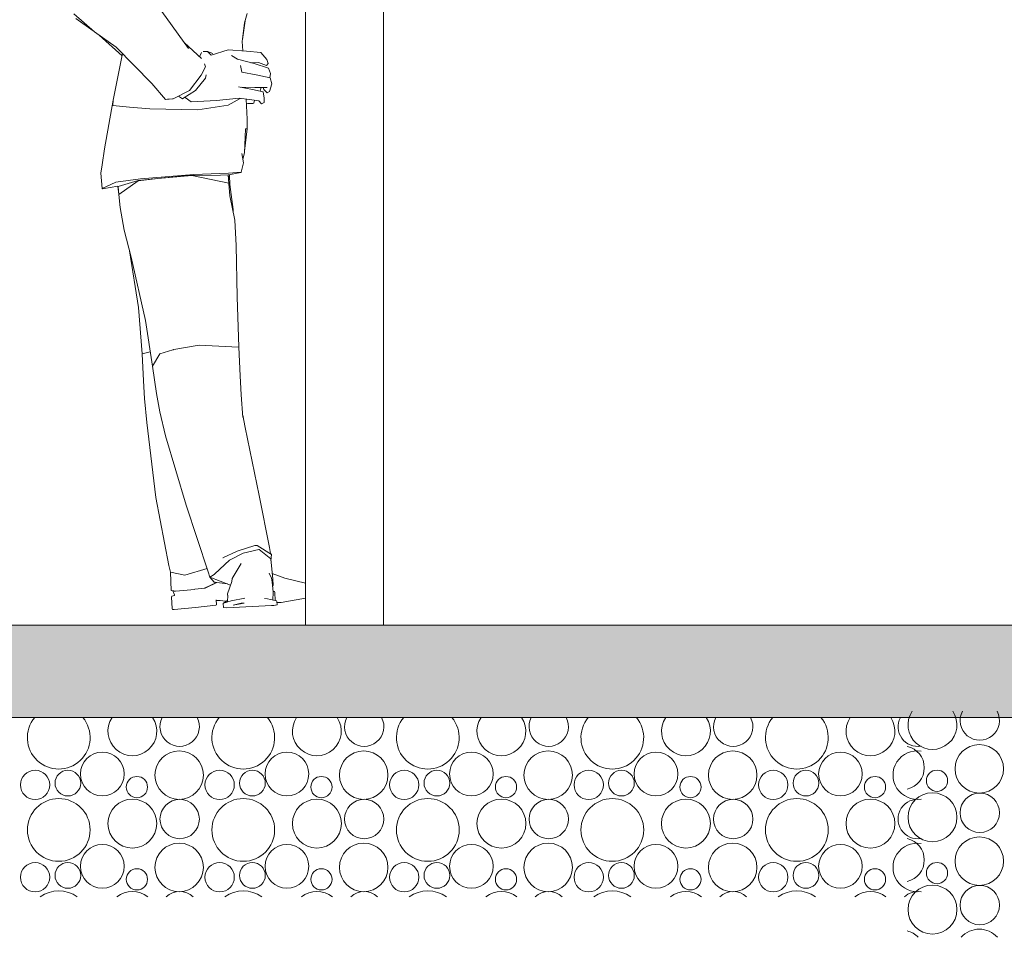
# Model space of a CAD drawing. Extents: x 169645 to 508157, y -5167 to 165945.
# Tile 34 of 130: x 297816 to 299737, y -629 to 1161. Entities that reach past the tile are written whole.
import ezdxf

# ---------------------------------------------------------------- set-up
doc = ezdxf.new("R2010")
doc.units = 0
doc.header["$MEASUREMENT"] = 0
for name, color, linetype in [('Maillage', 7, 'Continuous'), ('Plomberie Sanitaire', 7, 'Continuous'), ('Poteaux', 7, 'Continuous'), ('Sols Exter', 7, 'Continuous')]:
    doc.layers.add(name, color=color, linetype=linetype)

msp = doc.modelspace()

# ---------------------------------------------------------------- hatches: boundary and pattern name
at = {"layer": 'Sols Exter', "linetype": 'Continuous', "lineweight": 15}
msp.add_hatch(color=256, dxfattribs=at).paths.add_polyline_path([(289005.5, -200), (303635.7, -200), (303635.7, -20), (289005.5, -20)], flags=0)

# ---------------------------------------------------------------- linework, layer by layer
at = {"layer": 'Maillage', "linetype": 'Continuous', "lineweight": 9}
for centre, radius in [((297977.5, -310.1), 42.6), ((298127.3, -312.3), 47.3), ((298337.5, -310.1), 42.6), ((298487.3, -312.3), 47.3), ((298697.5, -310.1), 42.6), ((298847.3, -312.3), 47.3), ((299057.5, -310.1), 42.6), ((299207.3, -312.3), 47.3), ((299417.5, -310.1), 42.6), ((299688.3, -300), 47.3), ((297846.3, -331.4), 28.6), ((297910.2, -327.9), 25.1), ((298206.3, -331.4), 28.6), ((298270.2, -327.9), 25.1), ((298566.3, -331.4), 28.6), ((298630.2, -327.9), 25.1), ((298926.3, -331.4), 28.6), ((298990.2, -327.9), 25.1), ((299286.3, -331.4), 28.6), ((299350.2, -327.9), 25.1), ((299605.9, -323.3), 20.7), ((298044.9, -335.6), 20.7), ((298404.9, -335.6), 20.7), ((298764.9, -335.6), 20.7), ((299124.9, -335.6), 20.7), ((299484.9, -335.6), 20.7), ((297892.4, -419.2), 61.2), ((298036, -406.8), 47.7), ((298128.3, -397.9), 38.4), ((298252.4, -419.2), 61.2), ((298396, -406.8), 47.7), ((298488.3, -397.9), 38.4), ((298612.4, -419.2), 61.2), ((298756, -406.8), 47.7), ((298848.3, -397.9), 38.4), ((298972.4, -419.2), 61.2), ((299116, -406.8), 47.7), ((299208.3, -397.9), 38.4), ((299332.4, -419.2), 61.2), ((299476, -406.8), 47.7), ((299597, -394.5), 47.7), ((299689.3, -385.7), 38.4), ((299688.3, -480), 47.3), ((297977.5, -490.1), 42.6), ((298127.3, -492.3), 47.3), ((298337.5, -490.1), 42.6), ((298487.3, -492.3), 47.3), ((298697.5, -490.1), 42.6), ((298847.3, -492.3), 47.3), ((299057.5, -490.1), 42.6), ((299207.3, -492.3), 47.3), ((299417.5, -490.1), 42.6), ((297846.3, -511.4), 28.6), ((297910.2, -507.9), 25.1), ((298044.9, -515.6), 20.7), ((298206.3, -511.4), 28.6), ((298270.2, -507.9), 25.1), ((298404.9, -515.6), 20.7), ((298566.3, -511.4), 28.6), ((298630.2, -507.9), 25.1), ((298764.9, -515.6), 20.7), ((298926.3, -511.4), 28.6), ((298990.2, -507.9), 25.1), ((299124.9, -515.6), 20.7), ((299286.3, -511.4), 28.6), ((299350.2, -507.9), 25.1), ((299484.9, -515.6), 20.7), ((299605.9, -503.3), 20.7), ((299597, -574.5), 47.7), ((299689.3, -565.7), 38.4)]:
    msp.add_circle(centre, radius, dxfattribs=at)
for centre, radius, start, end in [((299597, -214.5), 47.7, 145.8808, 34.1192), ((299689.3, -205.7), 38.4, 152.1116, 27.8884), ((297892.4, -239.2), 61.2, 140.159, 39.841), ((298036, -226.8), 47.7, 145.8808, 34.1192), ((298128.3, -217.9), 38.4, 152.1116, 27.8884), ((298252.4, -239.2), 61.2, 140.159, 39.841), ((298396, -226.8), 47.7, 145.8808, 34.1192), ((298488.3, -217.9), 38.4, 152.1116, 27.8884), ((298612.4, -239.2), 61.2, 140.159, 39.841), ((298756, -226.8), 47.7, 145.8808, 34.1192), ((298848.3, -217.9), 38.4, 152.1116, 27.8884), ((298972.4, -239.2), 61.2, 140.159, 39.841), ((299116, -226.8), 47.7, 145.8808, 34.1192), ((299208.3, -217.9), 38.4, 152.1116, 27.8884), ((299332.4, -239.2), 61.2, 140.159, 39.841), ((299476, -226.8), 47.7, 145.8808, 34.1192), ((299568.3, -217.9), 38.4, 152.1116, 279.6189), ((299567.3, -312.3), 47.3, 80.9665, 279.0335), ((299538.5, -297.8), 42.6, 282.2471, 77.7529), ((299568.3, -397.9), 38.4, 80.3811, 279.6189), ((299538.5, -477.8), 42.6, 282.2471, 77.7529), ((299567.3, -492.3), 47.3, 80.9665, 279.0335), ((297892.4, -599.2), 61.2, 53.6915, 126.3085), ((298036, -586.8), 47.7, 50.6117, 129.3883), ((298128.3, -577.9), 38.4, 47.0012, 132.9988), ((298252.4, -599.2), 61.2, 53.6915, 126.3085), ((298396, -586.8), 47.7, 50.6117, 129.3883), ((298488.3, -577.9), 38.4, 47.0012, 132.9988), ((298612.4, -599.2), 61.2, 53.6915, 126.3085), ((298756, -586.8), 47.7, 50.6117, 129.3883), ((298848.3, -577.9), 38.4, 47.0012, 132.9988), ((298972.4, -599.2), 61.2, 53.6915, 126.3085), ((299116, -586.8), 47.7, 50.6117, 129.3883), ((299208.3, -577.9), 38.4, 47.0012, 132.9988), ((299332.4, -599.2), 61.2, 53.6915, 126.3085), ((299476, -586.8), 47.7, 50.6117, 129.3883), ((299568.3, -577.9), 38.4, 80.3811, 132.9988), ((299688.3, -660), 47.3, 41.6868, 138.3132), ((299538.5, -657.8), 42.6, 43.5093, 77.7529)]:
    msp.add_arc(centre, radius, start, end, dxfattribs=at)
at = {"layer": 'Plomberie Sanitaire', "linetype": 'Continuous', "lineweight": 20}
for p, q in [((297921.5, 1172.3), (297961.9, 1137.1)), ((298093.8, 1176.7), (298145.6, 1104.7)), ((298254.8, 1155), (298260.2, 1173.1)), ((297925.4, 1163.4), (297959.7, 1139)), ((298250.3, 1118.1), (298254.8, 1155)), ((298250.8, 1122.1), (298256, 1158.8)), ((298004.6, 1107.2), (297961.9, 1137.1)), ((297971, 1130.7), (298015.9, 1090.2)), ((298137.8, 1115.5), (298170.7, 1085.4)), ((298251.5, 1100), (298250.3, 1118.1)), ((298004.6, 1107.2), (298073.9, 1036.4)), ((298167.3, 1088.5), (298171.2, 1097)), ((298182.9, 1099), (298174.1, 1098.7)), ((298189.7, 1091.6), (298182.9, 1099)), ((298192.9, 1094.6), (298182.9, 1099)), ((298189.7, 1091.6), (298222.7, 1101.9)), ((298222.7, 1101.9), (298259, 1099.5)), ((298259, 1099.5), (298286.4, 1096.9)), ((298298.2, 1083.2), (298286.4, 1096.9)), ((297998.4, 1004), (298016.8, 1094.7)), ((298015.6, 1090.5), (298015.9, 1090.1)), ((298241, 1083.8), (298229.6, 1090.7)), ((298241, 1083.8), (298273.4, 1075.2)), ((298281.8, 1077.6), (298266.9, 1076.9)), ((298297.8, 1071.6), (298281.8, 1077.6)), ((298300.7, 1075.6), (298298.2, 1083.2)), ((298170.4, 1052.4), (298179, 1069.2)), ((298179, 1069.2), (298176.8, 1074.5)), ((298246.8, 1071.8), (298249.5, 1058.7)), ((298249.5, 1058.7), (298277.8, 1053.2)), ((298301.6, 1066.5), (298273.4, 1075.2)), ((298300.7, 1075.6), (298297.8, 1071.6)), ((298305.8, 1055.9), (298301.6, 1066.5)), ((298147.3, 1022.6), (298170.4, 1052.4)), ((298159, 1022.7), (298178.8, 1046.5)), ((298178.8, 1046.5), (298179.9, 1053.4)), ((298304.6, 1047.5), (298277.8, 1053.2)), ((298304.4, 1047.6), (298305.8, 1055.9)), ((298304.6, 1047.5), (298308.2, 1035.7)), ((298073.9, 1036.4), (298100.8, 1005.5)), ((298115.8, 1006.7), (298147.3, 1022.6)), ((298134.3, 1006.9), (298159, 1022.7)), ((298243, 1030.2), (298270.1, 1024.5)), ((298249, 1029.1), (298251.2, 1028.5)), ((298249, 1029.1), (298275.2, 1028.7)), ((298256.5, 1027.3), (298256.4, 1029)), ((298291.1, 1019.9), (298270.1, 1024.5)), ((298298.8, 1028.6), (298275.2, 1028.7)), ((298286.4, 1026.7), (298285.3, 1021.2)), ((298286.4, 1026.7), (298286.2, 1028.7)), ((298292.3, 1024.6), (298291.1, 1028.7)), ((298293.1, 1007.6), (298291.1, 1019.9)), ((298298.7, 1018.1), (298292.3, 1024.6)), ((298303.7, 1020.7), (298298.7, 1018.1)), ((298303.7, 1020.7), (298308.2, 1035.7)), ((297981.5, 909.3), (297998.4, 1004)), ((297998.4, 1004), (297997.6, 993.6)), ((297998.4, 1004), (297998.4, 1004.1)), ((298100.8, 1005.5), (298115.3, 1006.8)), ((298115.8, 1006.7), (298104.5, 1005.8)), ((298114.2, 1006.7), (298115.3, 1006.8)), ((298126.1, 1011.9), (298133.9, 1006.6)), ((298134.3, 1006.9), (298133.9, 1006.6)), ((298139.1, 1009), (298138.3, 1009.4)), ((298150.5, 1000.9), (298139.1, 1009)), ((298150.5, 1000.9), (298200.1, 1003.5)), ((298200.1, 1003.5), (298244.1, 1007.7)), ((298222.9, 994.4), (298246.1, 1006.9)), ((298244.1, 1007.7), (298264.6, 1004.9)), ((298246.7, 1007.3), (298246.1, 1006.9)), ((298260.3, 966.6), (298258, 1005.8)), ((298283.4, 1002.6), (298264.6, 1004.9)), ((298274.4, 1003.7), (298273, 998.2)), ((298288.1, 996.9), (298282.8, 1002.7)), ((298293.3, 999.3), (298288.1, 996.9)), ((298293.3, 999.3), (298293.1, 1007.6)), ((297997.6, 993.6), (298030.5, 990.1)), ((298070.3, 987.3), (298030.5, 990.1)), ((298070.3, 987.3), (298163.6, 985.3)), ((298222.9, 994.4), (298163.6, 985.3)), ((298261.4, 997.3), (298258.4, 997.9)), ((298261.4, 997.3), (298271.2, 997.7)), ((298273, 998.2), (298271.2, 997.7)), ((298259.9, 947.9), (298260.3, 966.6)), ((298254.5, 901.5), (298256.8, 947.9)), ((298259.9, 947.9), (298254.8, 904.3)), ((298256.8, 947.9), (298259.7, 947.8)), ((298259.9, 947.9), (298259.7, 947.8)), ((297981.5, 909.3), (297976.9, 877.5)), ((297981.6, 909.4), (297981.6, 909.3)), ((298254.8, 904.3), (298254.5, 903)), ((298253, 881.7), (298249.8, 899.6)), ((298254.5, 901.5), (298251.7, 889)), ((297976.9, 877.5), (297974.6, 861.6)), ((298248.1, 863.3), (298253, 881.7)), ((297974.6, 861.6), (297977.3, 831.4)), ((298003.7, 844), (298052, 850.4)), ((298047.3, 847.3), (298008, 835.7)), ((298009.7, 819.6), (298047.4, 846.3)), ((298085.7, 851.1), (298047.3, 847.3)), ((298047.3, 847.3), (298047.4, 846.3)), ((298085.8, 850.8), (298047.4, 846.3)), ((298052, 850.4), (298156.2, 858.8)), ((298151.9, 857.7), (298085.7, 851.1)), ((298085.8, 850.8), (298151.8, 857.3)), ((298151.8, 857.3), (298207.8, 857.8)), ((298151.9, 857.7), (298151.8, 857.3)), ((298151.8, 857.3), (298224, 841.9)), ((298156.2, 858.8), (298223.4, 861.6)), ((298223.2, 858.1), (298207.8, 857.8)), ((298223.5, 858.5), (298223.2, 858.1)), ((298223.2, 858.1), (298224.3, 841.6)), ((298223.4, 861.6), (298248.1, 863.3)), ((298223.5, 858.5), (298247.8, 863)), ((298225.5, 858.9), (298223.9, 848.2)), ((298226.4, 839.2), (298225.2, 856.9)), ((298247.8, 863), (298248.1, 863.3)), ((297977.3, 831.4), (298003.7, 844)), ((297977.6, 831.2), (297977.3, 831.4)), ((297977.6, 831.2), (298007.7, 836)), ((298007.7, 835.7), (298007.4, 835.9)), ((298009.7, 819.7), (298007.7, 835.7)), ((298007.7, 835.7), (298008, 835.7)), ((298009.7, 819.6), (298008, 835.7)), ((298224, 841.9), (298224.3, 841.6)), ((298226.2, 817.2), (298224.3, 841.6)), ((298226.4, 839.2), (298232.7, 790.9)), ((298009.7, 819.6), (298012.1, 794.5)), ((298226.2, 817.2), (298235.9, 770)), ((298012.1, 794.5), (298020.2, 750.5)), ((298232.8, 785.1), (298232.7, 790.9)), ((298235.9, 770), (298238.3, 720.6)), ((298020.2, 750.5), (298033.5, 697.9)), ((298238.3, 720.6), (298240.2, 620.4)), ((298048.2, 599.7), (298030.4, 710.1)), ((298033.5, 697.9), (298061.8, 574.5)), ((298240.2, 620.4), (298243.4, 521.9)), ((298055, 509.2), (298048.2, 599.7)), ((298075, 485), (298061.8, 574.5)), ((298166.4, 526.3), (298116.8, 517.4)), ((298242.8, 522.2), (298166.4, 526.3)), ((298243.4, 521.9), (298242.8, 522.2)), ((298246.1, 466.3), (298243.4, 521.9)), ((298055, 509.2), (298070.8, 513.1)), ((298055, 509.2), (298057.9, 456.8)), ((298075, 485), (298089.9, 509.3)), ((298089.9, 509.3), (298115.2, 517.2)), ((298115.2, 517.2), (298115.7, 517.2)), ((298115.7, 517.2), (298116.2, 517.3)), ((298116.2, 517.3), (298116.5, 517.4)), ((298116.8, 517.4), (298116.5, 517.4)), ((298083, 431.6), (298075, 485)), ((298246.1, 466.3), (298248.4, 429.3)), ((298059.9, 421.8), (298057.9, 456.8)), ((298083, 431.6), (298089.4, 396.1)), ((298248.4, 429.3), (298251.7, 385.2)), ((298064.4, 375.1), (298059.9, 421.8)), ((298089.4, 396.1), (298100.9, 349)), ((298251.4, 389.6), (298256, 365.3)), ((298081.9, 229), (298064.4, 375.1)), ((298256, 365.3), (298283.3, 233)), ((298141.2, 214.2), (298100.9, 349)), ((298283.3, 233), (298303.4, 131.4)), ((298107.2, 96.4), (298081.9, 229)), ((298184.1, 83.9), (298141.2, 214.2)), ((298240.6, 124.1), (298274.8, 135.2)), ((298274.8, 135.2), (298277.9, 135.5)), ((298279.5, 135.3), (298277.9, 135.5)), ((298307.4, 118.1), (298279.5, 135.3)), ((298240.6, 124.1), (298212.8, 111.7)), ((298225.6, 106.7), (298252.2, 120.3)), ((298282.7, 127.7), (298252.2, 120.3)), ((298283.6, 127.6), (298282.7, 127.7)), ((298306, 109.3), (298283.6, 127.6)), ((298305.4, 120), (298303.4, 131.4)), ((298305.4, 120), (298307.4, 118.1)), ((298306.3, 105.8), (298307.4, 118.1)), ((298110.2, 83.6), (298107.2, 96.4)), ((298196.7, 80), (298225.6, 106.7)), ((298212.8, 111.7), (298212.9, 111.7)), ((298248.2, 100.5), (298230.5, 71.4)), ((298309.9, 69.6), (298306, 109.3)), ((298138.6, 77.7), (298110.2, 83.6)), ((298110.2, 83.6), (298111.7, 47.6)), ((298138.6, 77.7), (298181.9, 90.6)), ((298187, 73.6), (298184.1, 83.9)), ((298195.4, 78.6), (298187, 73.6)), ((298195.4, 78.6), (298196.3, 79.5)), ((298196.3, 79.5), (298196.7, 80)), ((298307.2, 71.6), (298302.8, 81.3)), ((298333.5, 71.7), (298308.8, 80.8)), ((298177.9, 52.8), (298200.4, 63.2)), ((298200.5, 63.2), (298179.2, 53.2)), ((298187, 73.6), (298227.5, 58.4)), ((298187, 73.6), (298195.6, 63.8)), ((298196.8, 63.7), (298195.6, 63.8)), ((298221.9, 60.5), (298195.6, 63.8)), ((298196.8, 63.7), (298197.7, 63.6)), ((298230, 65.3), (298221.4, 41.5)), ((298229.9, 65), (298230.5, 71.4)), ((298307.2, 71.6), (298308.6, 64.6)), ((298308.6, 64.6), (298310.6, 44.4)), ((298309.9, 69.6), (298311, 57.8)), ((298310, 56.4), (298311, 57.8)), ((298373.9, 61.9), (298333.5, 71.7)), ((298116.8, 46.8), (298111.7, 47.6)), ((298115.1, 47.1), (298118.4, 39.4)), ((298120.2, 46.4), (298117.2, 46.5)), ((298118.4, 39.4), (298118.3, 38.2)), ((298120.2, 46.4), (298157.7, 49.8)), ((298157.6, 50), (298177.1, 52.5)), ((298157.6, 50), (298158.2, 50.1)), ((298177.1, 52.5), (298179.2, 53.2)), ((298177.9, 52.8), (298177.1, 52.5)), ((298177.2, 52.5), (298177.1, 52.5)), ((298221.4, 41.5), (298222, 34.9)), ((298222.3, 38.9), (298221.5, 25.4)), ((298309.5, 56.2), (298310, 56.4)), ((298309.5, 56.2), (298309.5, 56.1)), ((298310.6, 44.4), (298310.1, 28.9)), ((298310.4, 45.9), (298313.2, 45.6)), ((298313.2, 45.6), (298313.8, 43.8)), ((298313.8, 43.8), (298314.5, 27.9)), ((298112.4, 35), (298112.9, 36.9)), ((298113.6, 12.4), (298112.4, 35)), ((298118.3, 38.2), (298112.9, 36.9)), ((298199.1, 18.9), (298200.2, 19.8)), ((298200.2, 19.8), (298199.6, 29.4)), ((298199.7, 28.3), (298200.3, 28.7)), ((298199.7, 28.3), (298207.6, 27.9)), ((298200.3, 28.7), (298219.1, 26.6)), ((298214.1, 23.1), (298213.4, 22.4)), ((298213.6, 14.5), (298213.4, 22.4)), ((298214.1, 23.1), (298228.5, 27.7)), ((298216.2, 24.7), (298214.1, 23.1)), ((298221.6, 28.3), (298216.2, 24.7)), ((298228.5, 27.7), (298255.5, 32.9)), ((298232.4, 18.9), (298253.9, 23.1)), ((298232.4, 18.9), (298248.2, 22.8)), ((298248.2, 22.8), (298253.9, 23.1)), ((298294, 32.3), (298299.5, 31.3)), ((298299.5, 31.3), (298317.1, 27.3)), ((298318.3, 19.5), (298312, 18.5)), ((298317.1, 27.3), (298317.9, 26.5)), ((298317.9, 26.5), (298318.3, 19.5)), ((298318, 24), (298326.2, 24.6)), ((298326.2, 24.6), (298373.9, 32.6)), ((298114.3, 10.7), (298113.6, 12.4)), ((298114.3, 10.7), (298117.3, 10.8)), ((298117.3, 10.8), (298159, 14.8)), ((298159, 14.8), (298199.1, 18.9)), ((298213.6, 14.5), (298220, 14.1)), ((298220, 14.1), (298307.3, 18.2)), ((298312, 18.5), (298307.3, 18.2))]:
    msp.add_line(p, q, dxfattribs=at)
at = {"layer": 'Poteaux', "linetype": 'Continuous', "lineweight": 20}
for p, q in [((298525.8, -20), (298525.8, 3190)), ((298373.9, -20), (298373.9, 2169.3))]:
    msp.add_line(p, q, dxfattribs=at)
at = {"layer": 'Sols Exter', "linetype": 'Continuous', "lineweight": 9}
for p, q in [((289005.5, -20), (303635.7, -20)), ((289005.5, -200), (303635.7, -200))]:
    msp.add_line(p, q, dxfattribs=at)

doc.saveas('drawing.dxf')
